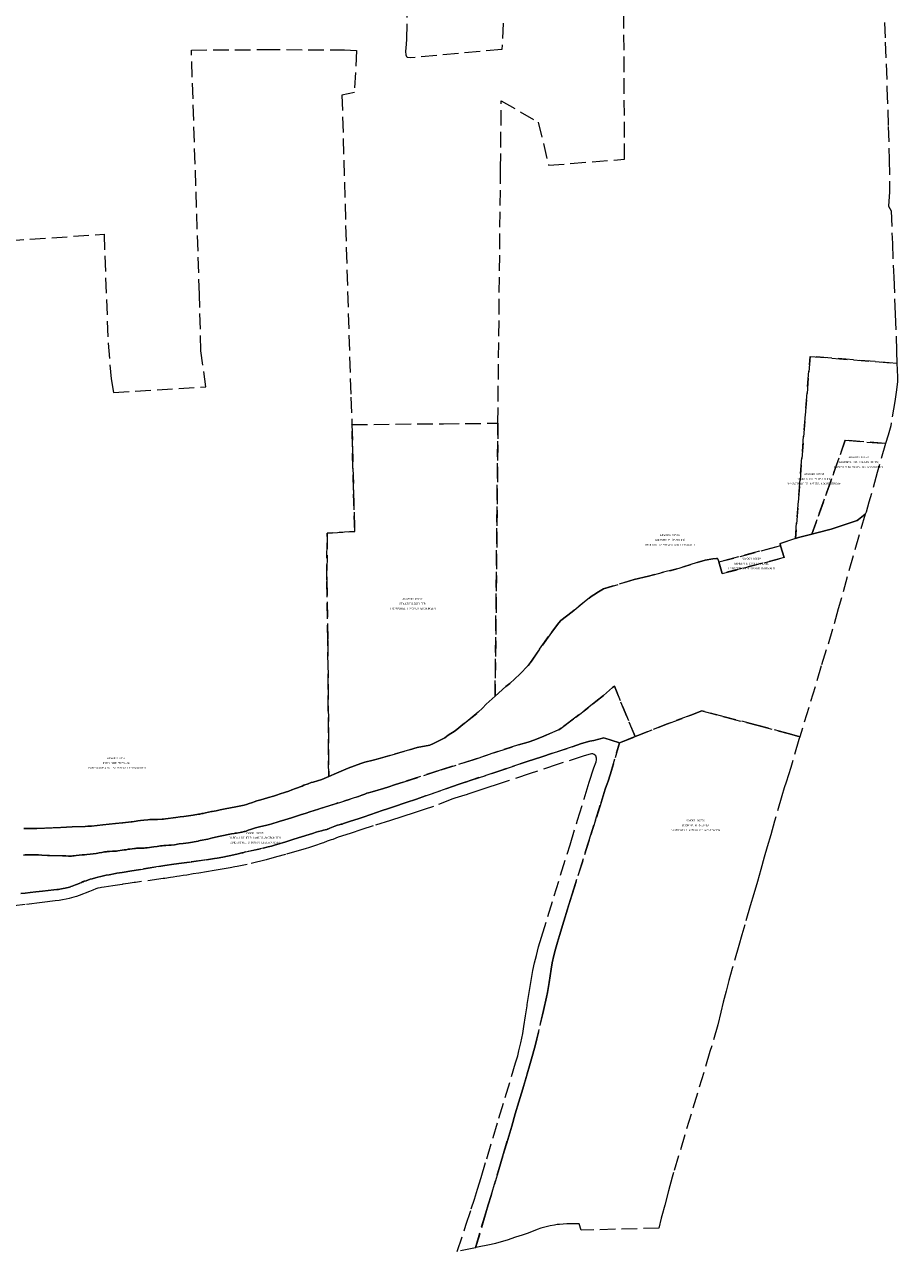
# Model space of a CAD drawing. Header units: metres. Extents: x 188526 to 197860, y 581431 to 587564.
# Tile 30 of 31: x 197296 to 197857, y 586198 to 586987. Entities that reach past the tile are written whole.
import ezdxf
from ezdxf.enums import TextEntityAlignment as Align

# ---------------------------------------------------------------- set-up
doc = ezdxf.new("R2010")
doc.units = ezdxf.units.M
doc.linetypes.add('DASHEDX2', pattern=[14, 10, -4])
doc.layers.add('B-WA-KG-GRENS_KADASTRAAL-G', color=150, linetype='DASHEDX2', lineweight=18)
doc.layers.add('B-WA-KG-GRENS_KADASTRAAL-T50', color=130, linetype='Continuous', lineweight=50)
doc.styles.add('NLCS-ISO-T25', font='NLCS-ISO.ttf', dxfattribs={"height": 2.5})

msp = doc.modelspace()

# ---------------------------------------------------------------- linework, layer by layer
at = {"layer": 'B-WA-KG-GRENS_KADASTRAAL-G'}
for points in [[(197603.88, 586988.29), (197602.93, 586971.29), (197544.49, 586965.91), (197542.09, 586966.1), (197541.49, 586967.64), (197541.17, 586970.17), (197541.17, 586970.17), (197541.35, 586972.02), (197541.91, 586977.8), (197542.2, 587000)], [(197849.05, 586988.66), (197849.5, 586975.95), (197850.58, 586946.36), (197851.4, 586921.83), (197851.95, 586900.55), (197852.28, 586885.88), (197852.27, 586879.75), (197851.5, 586870.52), (197853.22, 586867.38), (197854.02, 586846.5), (197854.93, 586824.77), (197855.85, 586800.95), (197856.74, 586777.21), (197856.98, 586769.37), (197801.12, 586773.88), (197791.68, 586656.76), (197781.83, 586653.45), (197782.14, 586652.02), (197742.54, 586641.59), (197742.18, 586642.48), (197741.77, 586643.47), (197741.52, 586643.75), (197740.93, 586643.93), (197738.55, 586643.66), (197733.72, 586642.72), (197728.6, 586641.19), (197714.85, 586636.98), (197697.3, 586632.53), (197687.96, 586630.32), (197668.25, 586624.28), (197665.06, 586622.37), (197662, 586620.52), (197660.33, 586619.47), (197648.21, 586609.57), (197640.98, 586604.01), (197639.54, 586602.4), (197634.85, 586596.2), (197627.21, 586585.41), (197620.98, 586576.32), (197619.92, 586574.99), (197614.54, 586569.45), (197608.02, 586563.34), (197605.46, 586561.4), (197598.65, 586555.28), (197600.45, 586730.89), (197602.13, 586894.29), (197602.59, 586938.29), (197626.38, 586924.5), (197633.03, 586896.79), (197681.87, 586900.74), (197681.4, 587000)], [(197285.59, 586848.28), (197347.19, 586852.47), (197349.77, 586782.37), (197351.74, 586759.45), (197353.34, 586750.73), (197412.66, 586754.28), (197409.5, 586777.39), (197408.56, 586813.64), (197403.36, 586970.89), (197450.53, 586971.2), (197501.71, 586971.07), (197509.53, 586970.56), (197508.12, 586943.69), (197500.15, 586941.97), (197502.95, 586843.53), (197505.85, 586747.62), (197506.61, 586730.01), (197507.58, 586687.7), (197508.34, 586661.22), (197490.66, 586660.09), (197490.44, 586630.02), (197491.08, 586591.06), (197491.66, 586503.61), (197487.18, 586501.7), (197481.69, 586500), (197480.46, 586499.64), (197478.45, 586498.91), (197475.68, 586497.93), (197474.51, 586497.45), (197470.28, 586495.81), (197468, 586494.95), (197466.04, 586494.27), (197463.93, 586493.59), (197459.75, 586492.24), (197458.64, 586491.91), (197456.14, 586491.05), (197452.96, 586490.02), (197449.43, 586488.94), (197447.19, 586488.34), (197445.46, 586487.86), (197443.79, 586487.34), (197442.67, 586486.93), (197442, 586486.76), (197440.45, 586486.15), (197438.88, 586485.6), (197437.3, 586485.11), (197431.86, 586484.04), (197425.11, 586482.71), (197421.93, 586482.09), (197419.23, 586481.6), (197416.77, 586481.12), (197416.35, 586481.07), (197412.39, 586480.14), (197410.99, 586479.87), (197409.97, 586479.7), (197408.7, 586479.42), (197407.84, 586479.27), (197404.58, 586478.8), (197398.51, 586477.9), (197396.19, 586477.58), (197393.45, 586477.18), (197386.61, 586476.39), (197386.71, 586476.37), (197385.47, 586476.24), (197384.6, 586476.17), (197381.61, 586476.03), (197380.13, 586475.98), (197377.57, 586475.84), (197376.7, 586475.84), (197375.35, 586475.74), (197372.71, 586475.5), (197370.68, 586475.27), (197368.98, 586475.08), (197367.88, 586474.9), (197365.26, 586474.5), (197364.54, 586474.42), (197359.25, 586473.86), (197359.04, 586473.84), (197354.55, 586473.37), (197346.38, 586472.46), (197339.21, 586471.69), (197337.79, 586471.57), (197336.7, 586471.55), (197335.1, 586471.45), (197326.68, 586471.17), (197319.49, 586470.89), (197308.92, 586470.42), (197303.94, 586470.2), (197301.96, 586470.13), (197301.12, 586470.11), (197295.66, 586470.1)], [(197295.66, 586470.1), (197301.12, 586470.11), (197301.96, 586470.13), (197303.94, 586470.2), (197308.92, 586470.42), (197319.49, 586470.89), (197326.68, 586471.17), (197335.1, 586471.45), (197336.7, 586471.55), (197337.79, 586471.57), (197339.21, 586471.69), (197346.38, 586472.46), (197354.55, 586473.37), (197359.04, 586473.84), (197359.25, 586473.86), (197364.54, 586474.42), (197365.26, 586474.5), (197367.88, 586474.9), (197368.98, 586475.08), (197370.68, 586475.27), (197372.71, 586475.5), (197375.35, 586475.74), (197376.7, 586475.84), (197377.57, 586475.84), (197380.13, 586475.98), (197381.61, 586476.03), (197384.6, 586476.17), (197385.47, 586476.24), (197386.71, 586476.37), (197386.61, 586476.39), (197393.45, 586477.18), (197396.19, 586477.58), (197398.51, 586477.9), (197404.58, 586478.8), (197407.84, 586479.27), (197408.7, 586479.42), (197409.97, 586479.7), (197410.99, 586479.87), (197412.39, 586480.14), (197416.35, 586481.07), (197416.77, 586481.12), (197419.23, 586481.6), (197421.93, 586482.09), (197425.11, 586482.71), (197431.86, 586484.04), (197437.3, 586485.11), (197438.88, 586485.6), (197440.45, 586486.15), (197442, 586486.76), (197442.67, 586486.93), (197443.79, 586487.34), (197445.46, 586487.86), (197447.19, 586488.34), (197449.43, 586488.94), (197452.96, 586490.02), (197456.14, 586491.05), (197458.64, 586491.91), (197459.75, 586492.24), (197463.93, 586493.59), (197466.04, 586494.27), (197468, 586494.95), (197470.28, 586495.81), (197474.51, 586497.45), (197475.68, 586497.93), (197478.45, 586498.91), (197480.46, 586499.64), (197481.69, 586500), (197487.18, 586501.7), (197491.66, 586503.61), (197496.55, 586505.7), (197504.13, 586508.91), (197512.19, 586511.9), (197514.86, 586512.83), (197520.23, 586514.21), (197523.46, 586515.06), (197530.89, 586517.03), (197543.52, 586520.86), (197548.57, 586522.32), (197556.64, 586523.83), (197558.97, 586524.84), (197566.29, 586528.54), (197568.49, 586530.1), (197572.95, 586533.05), (197579.05, 586537.83), (197587.77, 586544.97), (197590.55, 586547.61), (197592.81, 586550.03), (197598.65, 586555.28), (197605.46, 586561.4), (197608.02, 586563.34), (197614.54, 586569.45), (197619.92, 586574.99), (197620.98, 586576.32), (197627.21, 586585.41), (197634.85, 586596.2), (197639.54, 586602.4), (197640.98, 586604.01), (197648.21, 586609.57), (197660.33, 586619.47), (197662, 586620.52), (197665.06, 586622.37), (197668.25, 586624.28), (197687.96, 586630.32), (197697.3, 586632.53), (197714.85, 586636.98), (197728.6, 586641.19), (197733.72, 586642.72), (197738.55, 586643.66), (197740.93, 586643.93), (197741.52, 586643.75), (197741.77, 586643.47), (197742.18, 586642.48), (197742.54, 586641.59), (197744.54, 586634.16), (197784.42, 586644.41), (197782.14, 586652.02), (197781.83, 586653.45), (197791.68, 586656.76), (197793.6, 586657.4), (197802.28, 586659.6), (197805.42, 586660.39), (197814.78, 586662.78), (197823, 586665.59), (197831.47, 586668.26), (197832.3, 586669.02), (197836.5, 586672.45), (197819.21, 586611.43), (197815.62, 586598.36), (197808.33, 586574.75), (197800.32, 586548.09), (197794.55, 586529.19), (197787.95, 586530.97), (197766.91, 586536.64), (197746.75, 586541.75), (197731.62, 586545.86), (197724.47, 586543.08), (197709.48, 586537.55), (197690.4, 586530), (197688.57, 586529.25), (197675.33, 586561.8), (197674.09, 586560.79), (197668.32, 586555.77), (197663.44, 586551.83), (197650.49, 586541.7), (197641.1, 586534.6), (197639.56, 586533.7), (197630.04, 586529.64), (197624.09, 586527.28), (197619.81, 586525.59), (197613.77, 586523.93), (197600.33, 586519.74), (197584.53, 586514.42), (197564.04, 586507.91), (197539.51, 586500), (197534.55, 586498.45), (197529.66, 586496.79), (197524.81, 586495.31), (197523.94, 586495.08), (197521.04, 586494.25), (197518.78, 586493.55), (197517.2, 586493.12), (197516.21, 586492.82), (197515.37, 586492.47), (197514.94, 586492.34), (197513.01, 586491.56), (197510.89, 586490.75), (197496, 586486.08), (197485.52, 586482.79), (197485.06, 586482.63), (197479.49, 586480.79), (197477.05, 586480.04), (197473.44, 586478.88), (197467.77, 586477.05), (197463.52, 586475.71), (197459.88, 586474.61), (197457.77, 586473.95), (197456.3, 586473.53), (197455.15, 586473.23), (197453.6, 586472.8), (197451.77, 586472.35), (197447.09, 586471.22), (197445.49, 586470.84), (197444.52, 586470.57), (197443.33, 586470.14), (197441.45, 586469.54), (197439.92, 586469.01), (197438.47, 586468.53), (197437.73, 586468.3), (197437.23, 586468.18), (197435.9, 586467.83), (197435.52, 586467.8), (197434.76, 586467.65), (197432.39, 586467.23), (197431.53, 586467.13), (197430.82, 586466.98), (197429.12, 586466.65), (197421.77, 586465.15), (197416.94, 586464.08), (197413.94, 586463.38), (197408.98, 586462.35), (197408.22, 586462.15), (197407.68, 586462.05), (197401.53, 586461.03), (197398.13, 586460.55), (197395.46, 586460.21), (197392.48, 586459.71), (197390.27, 586459.44), (197389.54, 586459.34), (197388.8, 586459.34), (197386.94, 586459.22), (197385.67, 586459.12), (197384.61, 586459.07), (197383.92, 586459.03), (197383.46, 586458.95), (197381.3, 586458.68), (197379.17, 586458.3), (197374.92, 586457.76), (197373.78, 586457.71), (197372.99, 586457.61), (197372.38, 586457.61), (197371.54, 586457.54), (197370.42, 586457.52), (197368.95, 586457.42), (197367.98, 586457.43), (197367.45, 586457.33), (197366.87, 586457.3), (197363.82, 586456.91), (197363.16, 586456.83), (197362.72, 586456.81), (197361.45, 586456.53), (197360.08, 586456.33), (197358.86, 586456.18), (197356.01, 586455.74), (197355.3, 586455.66), (197353.75, 586455.54), (197352.56, 586455.47), (197350.7, 586455.45), (197349.68, 586455.38), (197349.23, 586455.33), (197348.74, 586455.25), (197348.08, 586455.18), (197347.5, 586455.05), (197346.63, 586454.9), (197345.8, 586454.73), (197344.17, 586454.43), (197343.23, 586454.28), (197342.16, 586454.13), (197340.13, 586453.83), (197338.27, 586453.58), (197336.06, 586453.39), (197334.66, 586453.24), (197333.21, 586453.14), (197331.26, 586452.92), (197329.27, 586452.75), (197327.93, 586452.55), (197327.5, 586452.48), (197327.04, 586452.48), (197326.28, 586452.43), (197326.05, 586452.45), (197325.44, 586452.41), (197324.88, 586452.43), (197324.32, 586452.43), (197322.57, 586452.52), (197321.68, 586452.59), (197320.81, 586452.62), (197320.53, 586452.68), (197312.1, 586452.73), (197311.59, 586452.78), (197310.93, 586452.83), (197307.14, 586453), (197305.09, 586453.11), (197303.51, 586453.11), (197301.58, 586453.19), (197298.51, 586453.2), (197297.62, 586453.15), (197296.5, 586453.11), (197295.48, 586453.09)], [(197295.48, 586453.09), (197296.5, 586453.11), (197297.62, 586453.15), (197298.51, 586453.2), (197301.58, 586453.19), (197303.51, 586453.11), (197305.09, 586453.11), (197307.14, 586453), (197310.93, 586452.83), (197311.59, 586452.78), (197312.1, 586452.73), (197320.53, 586452.68), (197320.81, 586452.62), (197321.68, 586452.59), (197322.57, 586452.52), (197324.32, 586452.43), (197324.88, 586452.43), (197325.44, 586452.41), (197326.05, 586452.45), (197326.28, 586452.43), (197327.04, 586452.48), (197327.5, 586452.48), (197327.93, 586452.55), (197329.27, 586452.75), (197331.26, 586452.92), (197333.21, 586453.14), (197334.66, 586453.24), (197336.06, 586453.39), (197338.27, 586453.58), (197340.13, 586453.83), (197342.16, 586454.13), (197343.23, 586454.28), (197344.17, 586454.43), (197345.8, 586454.73), (197346.63, 586454.9), (197347.5, 586455.05), (197348.08, 586455.18), (197348.74, 586455.25), (197349.23, 586455.33), (197349.68, 586455.38), (197350.7, 586455.45), (197352.56, 586455.47), (197353.75, 586455.54), (197355.3, 586455.66), (197356.01, 586455.74), (197358.86, 586456.18), (197360.08, 586456.33), (197361.45, 586456.53), (197362.72, 586456.81), (197363.16, 586456.83), (197363.82, 586456.91), (197366.87, 586457.3), (197367.45, 586457.33), (197367.98, 586457.43), (197368.95, 586457.42), (197370.42, 586457.52), (197371.54, 586457.54), (197372.38, 586457.61), (197372.99, 586457.61), (197373.78, 586457.71), (197374.92, 586457.76), (197379.17, 586458.3), (197381.3, 586458.68), (197383.46, 586458.95), (197383.92, 586459.03), (197384.61, 586459.07), (197385.67, 586459.12), (197386.94, 586459.22), (197388.8, 586459.34), (197389.54, 586459.34), (197390.27, 586459.44), (197392.48, 586459.71), (197395.46, 586460.21), (197398.13, 586460.55), (197401.53, 586461.03), (197407.68, 586462.05), (197408.22, 586462.15), (197408.98, 586462.35), (197413.94, 586463.38), (197416.94, 586464.08), (197421.77, 586465.15), (197429.12, 586466.65), (197430.82, 586466.98), (197431.53, 586467.13), (197432.39, 586467.23), (197434.76, 586467.65), (197435.52, 586467.8), (197435.9, 586467.83), (197437.23, 586468.18), (197437.73, 586468.3), (197438.47, 586468.53), (197439.92, 586469.01), (197441.45, 586469.54), (197443.33, 586470.14), (197444.52, 586470.57), (197445.49, 586470.84), (197447.09, 586471.22), (197451.77, 586472.35), (197453.6, 586472.8), (197455.15, 586473.23), (197456.3, 586473.53), (197457.77, 586473.95), (197459.88, 586474.61), (197463.52, 586475.71), (197467.77, 586477.05), (197473.44, 586478.88), (197477.05, 586480.04), (197479.49, 586480.79), (197485.06, 586482.63), (197485.52, 586482.79), (197496, 586486.08), (197510.89, 586490.75), (197513.01, 586491.56), (197514.94, 586492.34), (197515.37, 586492.47), (197516.21, 586492.82), (197517.2, 586493.12), (197518.78, 586493.55), (197521.04, 586494.25), (197523.94, 586495.08), (197524.81, 586495.31), (197529.66, 586496.79), (197534.55, 586498.45), (197539.51, 586500), (197564.04, 586507.91), (197584.53, 586514.42), (197600.33, 586519.74), (197613.77, 586523.93), (197619.81, 586525.59), (197624.09, 586527.28), (197630.04, 586529.64), (197639.56, 586533.7), (197641.1, 586534.6), (197650.49, 586541.7), (197663.44, 586551.83), (197668.32, 586555.77), (197674.09, 586560.79), (197675.33, 586561.8), (197688.57, 586529.25), (197678.68, 586525.21), (197668.44, 586528.44), (197662.06, 586526.79), (197659.47, 586526.23), (197654.11, 586524.74), (197648.11, 586522.68), (197635.47, 586518.52), (197628.56, 586516.28), (197619.22, 586513.25), (197601.56, 586507.2), (197583.23, 586501.27), (197579.49, 586500), (197579.33, 586499.95), (197575.58, 586498.64), (197571.3, 586497.16), (197567.49, 586495.9), (197553.85, 586491.07), (197548.02, 586489.06), (197541.53, 586486.86), (197533.29, 586484.06), (197529.47, 586482.83), (197525.94, 586481.64), (197522.46, 586480.44), (197518.65, 586479.12), (197513.77, 586477.55), (197510.6, 586476.47), (197505.75, 586474.84), (197501.24, 586473.34), (197500.25, 586473.05), (197499.62, 586472.9), (197498.44, 586472.55), (197497.4, 586472.27), (197496.59, 586472.02), (197496.19, 586471.92), (197495.52, 586471.66), (197493.53, 586470.86), (197492.34, 586470.36), (197491.01, 586469.8), (197490.57, 586469.67), (197490.35, 586469.58), (197488.32, 586469.03), (197487.06, 586468.72), (197485.08, 586468.15), (197483.63, 586467.71), (197481.19, 586466.98), (197471.91, 586464.08), (197468.57, 586463.06), (197464.11, 586461.68), (197458.27, 586459.9), (197457.36, 586459.61), (197454.82, 586458.86), (197452.71, 586458.27), (197449.58, 586457.55), (197438.07, 586455.06), (197436.37, 586454.6), (197435.71, 586454.45), (197433.38, 586453.83), (197428.8, 586452.75), (197426.49, 586452.29), (197423.62, 586451.73), (197422.27, 586451.41), (197421.3, 586451.27), (197419.85, 586451.02), (197418.32, 586450.82), (197415.58, 586450.4), (197413.12, 586450.1), (197402.1, 586448.52), (197397, 586447.77), (197392.08, 586447.14), (197386.33, 586446.3), (197382.4, 586445.75), (197370.54, 586443.85), (197366.54, 586443.16), (197365.08, 586442.92), (197358.86, 586441.94), (197355.38, 586441.41), (197354.53, 586441.23), (197350.49, 586440.43), (197348.67, 586440.06), (197346.89, 586439.66), (197345.07, 586439.27), (197343.29, 586438.85), (197341.78, 586438.44), (197339.55, 586437.82), (197338.29, 586437.46), (197335.66, 586436.59), (197334.45, 586436.17), (197333.78, 586435.88), (197333.36, 586435.75), (197332.72, 586435.49), (197331.53, 586434.98), (197330.2, 586434.45), (197328.85, 586433.85), (197326.8, 586433.06), (197325.95, 586432.79), (197325.64, 586432.67), (197324.92, 586432.49), (197322.11, 586431.84), (197320.94, 586431.56), (197318.68, 586431.14), (197317.95, 586431.02), (197316.88, 586430.93), (197314.88, 586430.65), (197311.24, 586430.25), (197307.71, 586429.83), (197303.42, 586429.38), (197299.78, 586428.98), (197296.44, 586428.63), (197293.61, 586428.36)], [(197293.61, 586428.36), (197296.44, 586428.63), (197299.78, 586428.98), (197303.42, 586429.38), (197307.71, 586429.83), (197311.24, 586430.25), (197314.88, 586430.65), (197316.88, 586430.93), (197317.95, 586431.02), (197318.68, 586431.14), (197320.94, 586431.56), (197322.11, 586431.84), (197324.92, 586432.49), (197325.64, 586432.67), (197325.95, 586432.79), (197326.8, 586433.06), (197328.85, 586433.85), (197330.2, 586434.45), (197331.53, 586434.98), (197332.72, 586435.49), (197333.36, 586435.75), (197333.78, 586435.88), (197334.45, 586436.17), (197335.66, 586436.59), (197338.29, 586437.46), (197339.55, 586437.82), (197341.78, 586438.44), (197343.29, 586438.85), (197345.07, 586439.27), (197346.89, 586439.66), (197348.67, 586440.06), (197350.49, 586440.43), (197354.53, 586441.23), (197355.38, 586441.41), (197358.86, 586441.94), (197365.08, 586442.92), (197366.54, 586443.16), (197370.54, 586443.85), (197382.4, 586445.75), (197386.33, 586446.3), (197392.08, 586447.14), (197397, 586447.77), (197402.1, 586448.52), (197413.12, 586450.1), (197415.58, 586450.4), (197418.32, 586450.82), (197419.85, 586451.02), (197421.3, 586451.27), (197422.27, 586451.41), (197423.62, 586451.73), (197426.49, 586452.29), (197428.8, 586452.75), (197433.38, 586453.83), (197435.71, 586454.45), (197436.37, 586454.6), (197438.07, 586455.06), (197449.58, 586457.55), (197452.71, 586458.27), (197454.82, 586458.86), (197457.36, 586459.61), (197458.27, 586459.9), (197464.11, 586461.68), (197468.57, 586463.06), (197471.91, 586464.08), (197481.19, 586466.98), (197483.63, 586467.71), (197485.08, 586468.15), (197487.06, 586468.72), (197488.32, 586469.03), (197490.35, 586469.58), (197490.57, 586469.67), (197491.01, 586469.8), (197492.34, 586470.36), (197493.53, 586470.86), (197495.52, 586471.66), (197496.19, 586471.92), (197496.59, 586472.02), (197497.4, 586472.27), (197498.44, 586472.55), (197499.62, 586472.9), (197500.25, 586473.05), (197501.24, 586473.34), (197505.75, 586474.84), (197510.6, 586476.47), (197513.77, 586477.55), (197518.65, 586479.12), (197522.46, 586480.44), (197525.94, 586481.64), (197529.47, 586482.83), (197533.29, 586484.06), (197541.53, 586486.86), (197548.02, 586489.06), (197553.85, 586491.07), (197567.49, 586495.9), (197571.3, 586497.16), (197575.58, 586498.64), (197579.33, 586499.95), (197579.49, 586500), (197583.23, 586501.27), (197601.56, 586507.2), (197619.22, 586513.25), (197628.56, 586516.28), (197635.47, 586518.52), (197648.11, 586522.68), (197654.11, 586524.74), (197659.47, 586526.23), (197662.06, 586526.79), (197668.44, 586528.44), (197678.68, 586525.21), (197672.75, 586505.38), (197671.06, 586500), (197670.89, 586499.45), (197669.48, 586495.4), (197666.74, 586486.78), (197663.23, 586475.59), (197659.15, 586462.68), (197648.15, 586427.94), (197645.2, 586418.35), (197642.84, 586410.54), (197640, 586401.39), (197638.67, 586396.97), (197637.4, 586392.47), (197636.4, 586388.41), (197635.38, 586383.73), (197634.68, 586379.65), (197633.3, 586371.17), (197632.21, 586364.76), (197631.71, 586361.65), (197629.72, 586353.08), (197624.63, 586331.18), (197622.86, 586324.91), (197620.84, 586317.5), (197619.3, 586312.32), (197616.36, 586302.62), (197613.93, 586294.43), (197611.59, 586286.61), (197609.29, 586278.65), (197606.73, 586270.14), (197603.6, 586259.56), (197601.08, 586250.85), (197595.99, 586234.02), (197594.2, 586228.15), (197592.59, 586222.95), (197586.09, 586200.49), (197574.21, 586198.07), (197579.84, 586214.9), (197583.33, 586225.51), (197585.39, 586231.68), (197587.38, 586238.23), (197589.67, 586245.71), (197593.25, 586257.64), (197597.4, 586271.33), (197601.12, 586283.81), (197611.84, 586319.37), (197613.18, 586323.83), (197613.95, 586327.18), (197615.17, 586332.25), (197616.4, 586338.32), (197617.19, 586342.87), (197618.24, 586349.63), (197619.19, 586356.06), (197619.33, 586356.97), (197620.49, 586364.63), (197621.8, 586372.41), (197622.97, 586378.77), (197623.99, 586383.79), (197625.17, 586388.53), (197626.62, 586393.93), (197628.54, 586400.32), (197632.62, 586413.65), (197636.61, 586426.8), (197646.81, 586459.72), (197651.66, 586475.45), (197655.81, 586489.32), (197657.08, 586493.52), (197659.14, 586500), (197662.08, 586509.25), (197663.67, 586513.06), (197663.87, 586514.28), (197663.86, 586515.43), (197663.32, 586516.91), (197662.42, 586517.73), (197661.49, 586518.19), (197660.52, 586518.15), (197659.65, 586518.02), (197655.79, 586516.87), (197639.18, 586511.46), (197621.2, 586505.43), (197607, 586500.85), (197604.41, 586500), (197599.25, 586498.29), (197594.5, 586496.7), (197587.62, 586494.44), (197581.63, 586492.48), (197579.98, 586491.92), (197579.06, 586491.6), (197572.76, 586489.69), (197571.46, 586489.3), (197559.09, 586484.34), (197552.95, 586482.36), (197547.2, 586480.51), (197538.67, 586477.76), (197531.27, 586475.4), (197520.14, 586471.79), (197513.04, 586469.54), (197505.38, 586467.03), (197497.77, 586464.49), (197494.19, 586463.16), (197493.15, 586462.96), (197491.99, 586462.51), (197490.67, 586461.98), (197488.3, 586461.04), (197487.45, 586460.73), (197486.1, 586460.23), (197483.7, 586459.47), (197479.38, 586458.01), (197476.56, 586457.18), (197474.06, 586456.33), (197463.76, 586453.48), (197457.98, 586451.9), (197451.42, 586450.05), (197439.12, 586447.02), (197432.89, 586445.66), (197431.29, 586445.41), (197428.33, 586444.9), (197423.17, 586444.06), (197417.95, 586443.14), (197408.07, 586441.49), (197404.41, 586440.91), (197400.52, 586440.22), (197398.1, 586439.82), (197395.68, 586439.49), (197393.97, 586439.2), (197391.58, 586438.84), (197389.87, 586438.64), (197386.2, 586438.07), (197385.2, 586437.92), (197367.47, 586435.48), (197366.65, 586435.35), (197362.7, 586434.75), (197359.18, 586434.25), (197358.87, 586434.21), (197352.82, 586433.31), (197347.19, 586432.46), (197345.59, 586432.24), (197344.69, 586432.08), (197343.23, 586431.71), (197341.96, 586431.24), (197339.92, 586430.43), (197337.93, 586429.67), (197331.11, 586426.97), (197329.59, 586426.43), (197327.88, 586425.91), (197326.3, 586425.51), (197324.75, 586425.1), (197322.88, 586424.66), (197320.43, 586424.2), (197318.26, 586423.86), (197315.84, 586423.52), (197307.32, 586422.5), (197296.4, 586421.23), (197289.39, 586420.4)]]:
    msp.add_lwpolyline(points, dxfattribs=at)
for points in [[(197802.28, 586659.6), (197793.6, 586657.4), (197791.68, 586656.76), (197801.12, 586773.88), (197856.98, 586769.37), (197857.11, 586765.49), (197857.29, 586760.38), (197857.3, 586757.71), (197856.67, 586752.4), (197855.57, 586744.94), (197852.96, 586729.19), (197851.24, 586723.15), (197849.69, 586717.79), (197823.77, 586719.88), (197802.28, 586659.6)], [(197490.44, 586630.02), (197490.66, 586660.09), (197508.34, 586661.22), (197507.58, 586687.7), (197506.61, 586730.01), (197565.45, 586730.56), (197600.45, 586730.89), (197598.65, 586555.28), (197592.81, 586550.03), (197590.55, 586547.61), (197587.77, 586544.97), (197579.05, 586537.83), (197572.95, 586533.05), (197568.49, 586530.1), (197566.29, 586528.54), (197558.97, 586524.84), (197556.64, 586523.83), (197548.57, 586522.32), (197543.52, 586520.86), (197530.89, 586517.03), (197523.46, 586515.06), (197520.23, 586514.21), (197514.86, 586512.83), (197512.19, 586511.9), (197504.13, 586508.91), (197496.55, 586505.7), (197491.66, 586503.61), (197491.08, 586591.06), (197490.44, 586630.02)], [(197836.5, 586672.45), (197832.3, 586669.02), (197831.47, 586668.26), (197823, 586665.59), (197814.78, 586662.78), (197805.42, 586660.39), (197802.28, 586659.6), (197823.77, 586719.88), (197849.69, 586717.79), (197844.31, 586699.19), (197838.98, 586680.07), (197837.13, 586673.68), (197836.5, 586672.45)], [(197744.54, 586634.16), (197742.54, 586641.59), (197782.14, 586652.02), (197784.42, 586644.41), (197744.54, 586634.16)], [(197629.72, 586353.08), (197631.71, 586361.65), (197632.21, 586364.76), (197633.3, 586371.17), (197634.68, 586379.65), (197635.38, 586383.73), (197636.4, 586388.41), (197637.4, 586392.47), (197638.67, 586396.97), (197640, 586401.39), (197642.84, 586410.54), (197645.2, 586418.35), (197648.15, 586427.94), (197659.15, 586462.68), (197663.23, 586475.59), (197666.74, 586486.78), (197669.48, 586495.4), (197670.89, 586499.45), (197671.06, 586500), (197672.75, 586505.38), (197678.68, 586525.21), (197688.57, 586529.25), (197690.4, 586530), (197709.48, 586537.55), (197724.47, 586543.08), (197731.62, 586545.86), (197746.75, 586541.75), (197766.91, 586536.64), (197787.95, 586530.97), (197794.55, 586529.19), (197793.98, 586527.33), (197788.72, 586509.4), (197785.74, 586500), (197784.45, 586496.38), (197782.96, 586491.15), (197778.27, 586474.79), (197775.85, 586466.11), (197773.57, 586458.36), (197771.7, 586451.77), (197769.51, 586443.77), (197767.31, 586436.08), (197764.92, 586428.09), (197762.66, 586420.43), (197759.12, 586408.22), (197757.2, 586401.72), (197755.3, 586394.89), (197751.14, 586380.18), (197748.93, 586372.46), (197747.08, 586365.46), (197745.23, 586358.43), (197743.71, 586351.93), (197741.92, 586343.82), (197736.76, 586326.68), (197713.34, 586248.93), (197712.46, 586245.83), (197710.05, 586236.97), (197707.69, 586227.96), (197705.84, 586221), (197705.4, 586219.41), (197703.98, 586212.99), (197654, 586211.8), (197652.65, 586215.86), (197651.3, 586215.9), (197648.73, 586215.93), (197646.86, 586215.94), (197644.82, 586215.87), (197640.02, 586215.51), (197638.48, 586215.35), (197636.72, 586215.03), (197634.12, 586214.52), (197631.44, 586214.02), (197629.71, 586213.58), (197627.97, 586213.01), (197625.7, 586212.14), (197623.02, 586211.16), (197619.17, 586209.68), (197615.99, 586208.55), (197611.84, 586207.21), (197606.34, 586205.4), (197604.07, 586204.67), (197598.86, 586203.2), (197596.03, 586202.51), (197586.09, 586200.49), (197592.59, 586222.95), (197594.2, 586228.15), (197595.99, 586234.02), (197601.08, 586250.85), (197603.6, 586259.56), (197606.73, 586270.14), (197609.29, 586278.65), (197611.59, 586286.61), (197613.93, 586294.43), (197616.36, 586302.62), (197619.3, 586312.32), (197620.84, 586317.5), (197622.86, 586324.91), (197624.63, 586331.18), (197629.72, 586353.08)]]:
    msp.add_lwpolyline(points, close=True, dxfattribs=at)

# ---------------------------------------------------------------- texts
at = {"layer": 'B-WA-KG-GRENS_KADASTRAAL-T50', "style": 'NLCS-ISO-T25'}
for s, p in [('BAARSMA K.R. (KLAAS REINS)', (197832.27, 586705.27)), ('AKW00O 00559', (197832.27, 586708.39)), ('AKW00O 00558', (197803.75, 586697.54)), ('FOARSTR 60 9271KJ DE WESTEREEN', (197832.27, 586702.14)), ('RYKSSTRWG 73 9257DS NOORDBERGUM', (197803.75, 586691.29)), ('KLOETSTRA M. (MARTEN)', (197803.75, 586694.42)), ('AKW00O 00556', (197710.95, 586658.27)), ('BROEKLN 42 9113AW WALTERSWALD', (197710.95, 586652.02)), ('WIERSMA M. (MARTEN)', (197710.95, 586655.15)), ('VWD01I 00809', (197763.48, 586643.09)), ('HYNSTEBLOM 4 9104BR DAMWALD', (197763.48, 586636.84)), ('GEMEENTE DANTUMADEEL', (197763.48, 586639.96)), ('AKW00O 00560', (197545.45, 586617.25)), ('TROMPSNGL 1 9724CX GRONINGEN', (197545.45, 586611)), ('STAATSBOSBEHEER', (197545.45, 586614.12)), ('AKW00O 00561', (197355.29, 586514.79)), ('TWEEBAKSMARKT 52 8911KZ LEEUWARDEN', (197355.29, 586508.54)), ('PROVINCIE FRYSLAN', (197355.29, 586511.67)), ('VWD01I 00736', (197727.43, 586474.73)), ('BOPPEWEI 2 9271VH DE WESTEREEN', (197727.43, 586468.48)), ('BOSKMA H. (HERRE)', (197727.43, 586471.61)), ('BUREAU BEHEER LANDBOUWGRONDEN', (197444.12, 586463.59)), ('ZUIDERSNGL 3 8911AV LEEUWARDEN', (197444.12, 586460.46)), ('VWD01I 00939', (197444.12, 586466.71))]:
    msp.add_text(s, height=1.25, dxfattribs=at).set_placement(p, align=Align.CENTER)

doc.saveas('drawing.dxf')
